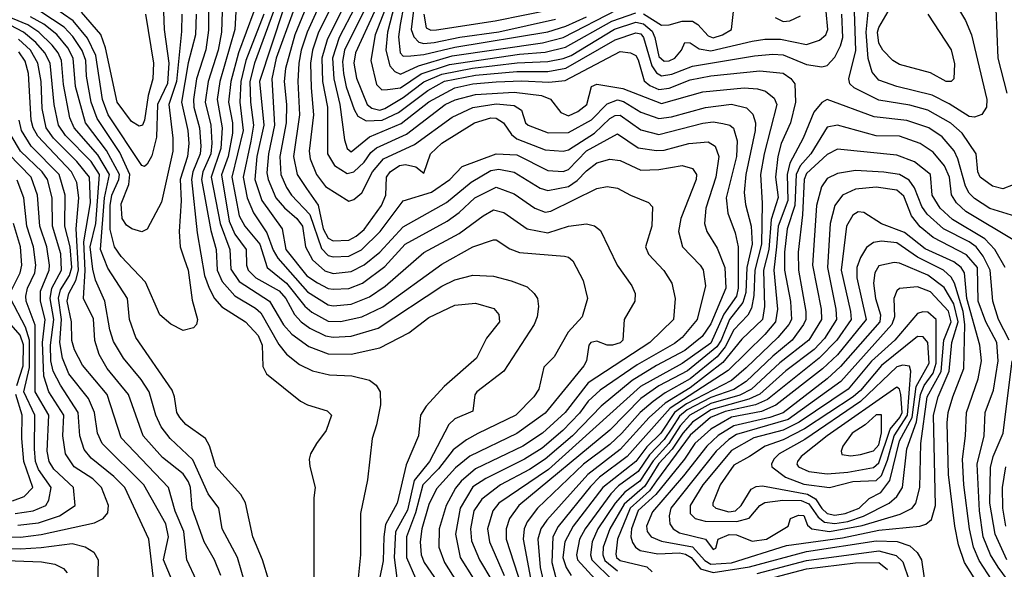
# Model space of a CAD drawing. Extents: x 501367 to 657802, y 482273 to 547541.
# Tile 252 of 256: x 581782 to 585591, y 515019 to 517143. Entities that reach past the tile are written whole.
import ezdxf

# ---------------------------------------------------------------- set-up
doc = ezdxf.new("R2010")
doc.units = 0

msp = doc.modelspace()

# ---------------------------------------------------------------- linework, layer by layer
at = {"layer": '0CON20XD'}
for points in [[(583248.9, 517265), (583204.4, 517095), (583199.1, 517025), (583213.4, 516965), (583233.3, 516943.3), (583255, 516933)], [(583282.7, 517275), (583253.5, 517125), (583247.6, 517077.6), (583254.2, 517015), (583265, 517002.3)], [(583318, 517288), (583296.6, 517105), (583306.6, 517076.6), (583326.6, 517056.6), (583345, 517050.7)], [(582622.9, 517245), (582614.6, 517105), (582556.6, 516905), (582546.2, 516835), (582565.9, 516725.9), (582560.4, 516645), (582523, 516535), (582557.2, 516355), (582595.1, 516255), (582598.7, 516178.7), (582631.4, 516131.4), (582748.5, 516055), (582803.4, 515963.4), (582835, 515927.3), (582900.5, 515880.5), (582975, 515852.1), (583065, 515850.4), (583174.8, 515875.2), (583287.5, 515932.5), (583365, 515992.1), (583465, 516040), (583545, 516048.2), (583616.9, 516026.9), (583635, 516004), (583638.5, 515975), (583587.9, 515912.1), (583549.3, 515835), (583424.8, 515725.2), (583355, 515649.5), (583332.9, 515615), (583324.4, 515535), (583277.8, 515422.2), (583241.8, 515275), (583197.6, 515192.4), (583190.3, 515145), (583188.2, 515051.8), (583172.2, 514975)], [(582916.2, 517255), (582846.6, 517085), (582810.5, 516955), (582805.9, 516905), (582814.6, 516815), (582812.8, 516745), (582788.6, 516615), (582792.8, 516545), (582814.3, 516494.3), (582833.3, 516465), (582905, 516390.6), (582949.5, 516259.5), (582975, 516231.9), (582995, 516226.1), (583055, 516229.5), (583105, 516254.2), (583177.2, 516325), (583265, 516443.2), (583375, 516476.7), (583446.2, 516525), (583494, 516576), (583625, 516624.4), (583705, 516620.5), (583825, 516560.4), (583885, 516556), (583905, 516563.6), (583975, 516636.8), (584095, 516702.5), (584175, 516647.9), (584245, 516637.1), (584275, 516638.9), (584370, 516665), (584445, 516671), (584471.9, 516655), (584486.3, 516615), (584475.2, 516535.2), (584435.6, 516415), (584430.5, 516355), (584440.3, 516325), (584480.2, 516260.2), (584509.6, 516185), (584513.8, 516105), (584455, 515967.4), (584421.5, 515918.5), (584355, 515865.1), (584245, 515806.9), (584151.4, 515748.6), (584031.2, 515648.8), (583921.1, 515535), (583815, 515444.6), (583754.8, 515405), (583642.5, 515345), (583570.3, 515289.7), (583539.4, 515245), (583526, 515175), (583529.5, 515129.5), (583560.5, 515055), (583608.1, 514975)], [(582967.1, 517255), (582894.2, 517095), (582870.9, 517025), (582861.9, 516975), (582857.9, 516905), (582865.1, 516774.9), (582841.6, 516615), (582856.2, 516545), (582891.1, 516491.1), (582936.8, 516426.8), (582956.6, 516335), (582975, 516298.3), (582995, 516288), (583055, 516291.4), (583083.9, 516306.1), (583115, 516332.2), (583181.3, 516425), (583199.2, 516465), (583201.5, 516535), (583215.9, 516555), (583250.9, 516579.1), (583275, 516583.6), (583314.8, 516574.8), (583345, 516550), (583370.8, 516625), (583415, 516666), (583541.5, 516745), (583605, 516763.5), (583625, 516763.2), (583653.9, 516745), (583685, 516699.1), (583705, 516682.7), (583815, 516639.8), (583885, 516634.8), (583905, 516640.7), (584005.4, 516704.6), (584065, 516761.5), (584085, 516772.5), (584104.3, 516774.3), (584185, 516717.7), (584255, 516698.9), (584425, 516743.3), (584465, 516748.1), (584502.5, 516742.5), (584529.4, 516735), (584543.4, 516723.4), (584557.4, 516675), (584554.3, 516615), (584514.5, 516454.5), (584521.4, 516395), (584549.9, 516319.9), (584561.7, 516265), (584561.2, 516105), (584554.2, 516075), (584505.3, 516005), (584455, 515893.1), (584345, 515813.9), (584184, 515726), (583827.2, 515405), (583636.1, 515273.9), (583612.9, 515245), (583592, 515175), (583599, 515125), (583656.8, 514995)], [(583012.7, 517245), (582938.5, 517095), (582914.6, 517025.4), (582906.6, 516975), (582909.8, 516879.8), (582918.7, 516775), (582901.9, 516635), (582905.9, 516605), (582930.2, 516545), (582965, 516499), (583055, 516441.4), (583075, 516447.8), (583105.9, 516474.1), (583147.3, 516555), (583189.5, 516605), (583308.9, 516661.1), (583455, 516766.5), (583535, 516803.4), (583625, 516818.5), (583695, 516811.6), (583723.6, 516793.6), (583739.2, 516745), (583748.5, 516735), (583826, 516706), (583905, 516707.4), (583993.8, 516756.2), (584055, 516818.6), (584095, 516833.4), (584117.3, 516827.3), (584185, 516785.2), (584255, 516760.9), (584302.8, 516767.2), (584435, 516804.5), (584535, 516817.2), (584593, 516803), (584618.6, 516778.6), (584628.5, 516745), (584627.4, 516715), (584590.4, 516545), (584584.8, 516475), (584589.5, 516429.5), (584611.2, 516345), (584615.3, 516275), (584594.9, 516185), (584591.2, 516088.8), (584579.9, 516050.1), (584528.2, 515985), (584495.5, 515905), (584478.2, 515878.2), (584365, 515786.3), (584255, 515728.2), (584185, 515678.9), (584065, 515556.3), (583713, 515265), (583676.5, 515215), (583663.7, 515175), (583663.4, 515135), (583722.8, 514952.8)], [(583055.3, 517235), (582971.1, 517065), (582950.8, 516995), (582954, 516905), (582972.8, 516805), (582973.3, 516625), (583000, 516580), (583048.9, 516548.9), (583075, 516554.8), (583115, 516592.8), (583140.6, 516629.4), (583161.9, 516648.1), (583279.1, 516700.9), (583428.6, 516815), (583466.6, 516833.4), (583545, 516853.8), (583695, 516862.6), (583800.7, 516850.7), (583835.5, 516835.5), (583875.2, 516785), (583905, 516771.9), (583941.2, 516788.8), (583975.7, 516815), (583993.5, 516885), (584015, 516894.6), (584115, 516876.8), (584265, 516819), (584425, 516863.9), (584585, 516879.8), (584635.9, 516875.9), (584666.5, 516866.5), (584699.9, 516839.9), (584710.7, 516815), (584662, 516625), (584647.5, 516545), (584654.3, 516434.3), (584651.9, 516275), (584625.3, 516175), (584622.5, 516077.5), (584612.4, 516027.6), (584598.7, 516001.3), (584545, 515944.1), (584511.6, 515878.4), (584480, 515839.9), (584375, 515755.3), (584278.8, 515701.2), (584232.1, 515667.8), (584182.8, 515625), (584111.8, 515545), (584065, 515501.4), (583963.1, 515425), (583785, 515255.2), (583745, 515202.2), (583733.2, 515175), (583729.3, 515135), (583757.6, 514985)], [(582746.4, 514975), (582721.5, 515055), (582683.8, 515145), (582655.6, 515275.6), (582637.5, 515307.5), (582541.2, 515415), (582516.4, 515496.4), (582501.5, 515525), (582425, 515578.7), (582401.2, 515605), (582390.8, 515625), (582381.8, 515685), (582371.8, 515711.8), (582231.2, 515915), (582206.6, 515985), (582199.4, 516065), (582123.3, 516183.3), (582095.4, 516255), (582110.5, 516455), (582130, 516545), (582085, 516620.9), (581993.4, 516725), (581976.6, 516763.4), (581952.4, 516892.4), (581944.4, 516985), (581931.2, 517015), (581907.9, 517045), (581856.9, 517095), (581813.3, 517123.3), (581575, 517222.1)], [(582338.6, 517175), (582340.6, 517105), (582359.2, 516975), (582353.8, 516896.2), (582315.5, 516815), (582311.3, 516688.7), (582293.4, 516616.6), (582275, 516584.6), (582265, 516576.2), (582255, 516579.2), (582125.1, 516775), (582102.1, 516835), (582077.1, 517005), (582045, 517072), (581989.4, 517139.4), (581915, 517190.5)], [(583079.2, 517190.8), (583017.8, 517075), (582992.3, 516995), (582997.1, 516915), (583020.4, 516815), (583038.7, 516678.7), (583048.9, 516645), (583065, 516632.2), (583135, 516690.6), (583258, 516742), (583365, 516826.3), (583465, 516879.8), (583535, 516895.4), (583625, 516902.6), (583725, 516907), (583828.5, 516901.5), (583891.8, 516908.2), (584105, 517020), (584145, 517015.7), (584165, 517004.6), (584175, 516988.5), (584197.4, 516907.4), (584219.4, 516889.4), (584255, 516873.3), (584295, 516878), (584375, 516910.8), (584455.8, 516925.8), (584645.2, 516945.2), (584735, 516936.4), (584765.4, 516915.4), (584779.8, 516895), (584782.9, 516825), (584763.4, 516745), (584728.2, 516665), (584714.3, 516615), (584705.9, 516535), (584715.4, 516455.4), (584689.5, 516370.5), (584679.4, 516255), (584659.5, 516175), (584662.7, 516035), (584656, 515985), (584575, 515908.4), (584502.4, 515817.6), (584375, 515720.6), (584278.4, 515661.6), (584216.8, 515605), (584105, 515481.4), (583979.4, 515385), (583821.3, 515208.7), (583798.5, 515175), (583786.9, 515135), (583795.9, 515025.9), (583807.6, 514975)], [(583129.7, 517210.3), (583038.5, 517025), (583031.1, 516981.1), (583034.9, 516935.1), (583045, 516884.1), (583076, 516796), (583090.8, 516770.8), (583122.7, 516752.7)], [(582464.6, 517165), (582461.9, 517085), (582434.1, 516975.9), (582408.1, 516825), (582432.2, 516715), (582436.3, 516665), (582431.5, 516615), (582402.8, 516525), (582406.4, 516443.6), (582398.9, 516325), (582402.5, 516265), (582418.7, 516218.7), (582433.7, 516175), (582449, 516059), (582470.4, 515985), (582466.2, 515965), (582455, 515951.9), (582415, 515941.8), (582366.8, 515966.8), (582325, 516002.9), (582268.5, 516128.5), (582175, 516228.4), (582148.5, 516265), (582132.9, 516332.9), (582131.8, 516425), (582138.6, 516465), (582166.1, 516525), (582168.6, 516545), (582118, 516638), (582037.2, 516745), (581998.3, 516885), (581988.7, 516995), (581969.2, 517035), (581926.2, 517086.2), (581875.6, 517125.6), (581824.3, 517154.3)], [(582409, 517165), (582408.1, 517098.1), (582388.3, 516905), (582359.1, 516815), (582375.2, 516685), (582375.2, 516635), (582331.5, 516438.5), (582275, 516333.1), (582255, 516323.5), (582216, 516335), (582195, 516348.5), (582178.6, 516375), (582175, 516432), (582204.3, 516505.7), (582207.9, 516545), (582169.8, 516629.8), (582081.6, 516761.6), (582058.8, 516825), (582040.3, 516925), (582037.8, 516985), (582024.1, 517024.1), (581988.6, 517078.6), (581954.8, 517115), (581863.9, 517173.9)], [(582269.6, 517165), (582299.5, 516975), (582297.5, 516915), (582279.9, 516849.9), (582265.6, 516754.4), (582257.1, 516735), (582245, 516731.1), (582215, 516749.7), (582160, 516825), (582114.5, 517034.5), (582096.6, 517086.6), (582021.9, 517171.9)], [(582512.6, 517175), (582512.2, 517102.2), (582502.8, 517027.2), (582466.5, 516915), (582454.9, 516835), (582456.5, 516805), (582478.2, 516725), (582483, 516655), (582479.9, 516625), (582451.9, 516555), (582447.3, 516525), (582469, 516319), (582497.1, 516155), (582515.4, 516105.4), (582536.2, 516066.2), (582563.7, 516033.7), (582655.4, 515975), (582705, 515923.1), (582719.7, 515885), (582723.4, 515803.4), (582736.7, 515775), (582868.3, 515668.3), (582895, 515654.6), (582971.7, 515631.7), (582988.6, 515615), (582968, 515555), (582930.8, 515505), (582907.5, 515465), (582902.5, 515445), (582904.1, 515415.9), (582925.6, 515335), (582920.5, 515295), (582920.3, 514979.7)], [(582565.9, 517175), (582562.8, 517095), (582550.4, 517025), (582511.6, 516905), (582499.7, 516825), (582521.9, 516735), (582525.9, 516665.9), (582521.1, 516625), (582490.2, 516555), (582485.5, 516525), (582521.8, 516328.2), (582542.1, 516255), (582545.7, 516175), (582565, 516131.8), (582615, 516075.6), (582695, 516028.3), (582715, 516010.2), (582785, 515887.2), (582815, 515850), (582865, 515811.1), (582915, 515785.7), (582981, 515771), (583067.2, 515767.2), (583135, 515749.6), (583161.1, 515731.1), (583176.7, 515705), (583178.2, 515655), (583162.7, 515577.3), (583145.4, 515525), (583127.9, 515365), (583100.4, 515235), (583100.4, 515075), (583091, 514985)], [(582688.2, 517175), (582628.5, 517015), (582598.5, 516905), (582590.6, 516825), (582605.9, 516745), (582605.9, 516705), (582588.3, 516615), (582563.1, 516543.1), (582592.5, 516365), (582614.2, 516314.2), (582658.5, 516255), (582660.2, 516195), (582666.3, 516175), (582696.1, 516145), (582786.2, 516095), (582811.9, 516065), (582845, 516004.3), (582871.3, 515975), (582905, 515951.2), (582965, 515921.9), (582995, 515916.3), (583065, 515919.8), (583169.3, 515950.7), (583415, 516113.1), (583465, 516137.2), (583535, 516156.1), (583615, 516151.9), (583683.9, 516133.9), (583745, 516110.4), (583772.7, 516085), (583784.6, 516065), (583788.5, 516035), (583783.8, 515995), (583772.5, 515965), (583654.7, 515785.3), (583550, 515705), (583543.4, 515693.4), (583535, 515630), (583465, 515600.7), (583441.8, 515578.2), (583367.8, 515435), (583307.9, 515362.1), (583282, 515248), (583236.5, 515163.5), (583230.8, 515065), (583241.7, 514985)], [(582727.2, 517165), (582656.6, 516985), (582637.2, 516905), (582634.5, 516825), (582646.9, 516715), (582602.8, 516535), (582631.4, 516385), (582653.4, 516345), (582711, 516275), (582739.4, 516185), (582815, 516125.4), (582885, 516036.2), (582912.7, 516012.7), (582975, 515978.1), (583022.8, 515977.2), (583105.6, 515994.4), (583187.2, 516032.8)], [(582764.6, 517175), (582690.9, 516975), (582672.1, 516905), (582674.9, 516825.1), (582687.3, 516735), (582676.1, 516673.9), (582646.2, 516535), (582662.4, 516455), (582686.1, 516396.1), (582738.9, 516318.9), (582762.6, 516252.6), (582781.5, 516221.5), (582895, 516091.4), (582975, 516041.2), (582995, 516037.4), (583065, 516043.6), (583135, 516072), (583196.5, 516113.5), (583346, 516244), (583482.8, 516317.2), (583574.6, 516385.4), (583615, 516408.1), (583655, 516397.6), (583745.3, 516334.7), (583825, 516320), (583905, 516344.8), (583975, 516354.6), (584005, 516346.2), (584028.5, 516328.5), (584093.2, 516195), (584150, 516115), (584162.7, 516085), (584162, 516055), (584120.6, 515985), (584114.7, 515905), (584105, 515893.8), (584074.7, 515884.7), (584055, 515885.3), (584015, 515901.2), (583990.8, 515895), (583983.1, 515885), (583975.3, 515825), (583964.8, 515805), (583815, 515622.6), (583705, 515543.5), (583523.9, 515456.1), (583468.5, 515411.5), (583395, 515330.3), (583365, 515269.2), (583338.2, 515175), (583331.6, 515125), (583335.5, 515075), (583346.6, 515045), (583435.7, 514915.7)], [(582803.2, 517185), (582709.9, 516905), (582727.1, 516735), (582700.2, 516615), (582692.4, 516525), (582719.6, 516445), (582797.7, 516335), (582811.8, 516255), (582892.9, 516152.9), (582934.1, 516125.9), (582975, 516104.2), (582995, 516101.1), (583055, 516104.2), (583107.8, 516125), (583195, 516189.4), (583273.8, 516276.2), (583435.8, 516364.2), (583482.1, 516397.9), (583542.5, 516455), (583625, 516496.5), (583695, 516470.7), (583775, 516414.3), (583815, 516399), (583836.3, 516403.7), (584015, 516490.3), (584055, 516498.2), (584095, 516492.3), (584145, 516464.6), (584215, 516436.9), (584230, 516420), (584227.9, 516345), (584203.2, 516265), (584215, 516237.5), (584274.2, 516174.2), (584305.3, 516125.3), (584317.1, 516065), (584310.6, 515985), (584219.5, 515895), (583980.8, 515739.2), (583892.1, 515625), (583805, 515544.5), (583728.9, 515495), (583545, 515406.7), (583490.1, 515359.9), (583468.1, 515331.9), (583431.9, 515265), (583405.2, 515175), (583404, 515105), (583425, 515044.7), (583471.8, 514971.8)], [(582840.8, 517175), (582774.9, 516995.1), (582758, 516915), (582767.4, 516735), (582744.2, 516625), (582738.9, 516551.1), (582743.6, 516525), (582772.7, 516455), (582806, 516416), (582854.4, 516375), (582875.8, 516345), (582888.4, 516265), (582914.4, 516215), (582962.3, 516172.3), (582995, 516162.7), (583065, 516170.6), (583115, 516196.1), (583175.3, 516244.7), (583265, 516343.2), (583433.5, 516436.5), (583528.1, 516515), (583605, 516560.3), (583635, 516565.4), (583695, 516554.5), (583795, 516492.2), (583825, 516482.9), (583905, 516498.4), (583938.9, 516521.1), (583975, 516559.6), (584015, 516589.6), (584065, 516604.3), (584105, 516598.9), (584185, 516561.5), (584255, 516564.4), (584345, 516579.5), (584385, 516568), (584400.4, 516545), (584399, 516525), (584338.9, 516375), (584330.2, 516325), (584346, 516265), (584414.7, 516195), (584425.9, 516175.9), (584435.3, 516115), (584402.5, 515985), (584344.3, 515915), (584315, 515891.4), (584170.6, 515809.4), (584028.1, 515711.9), (583981.7, 515668.3), (583948.1, 515621.9), (583883.2, 515555), (583802.6, 515487.4), (583735, 515444.1), (583585, 515370.1), (583535, 515338.1), (583485.9, 515255), (583468.4, 515155), (583485.8, 515065), (583536.6, 514985)], [(583155.1, 517175), (583080.9, 517015), (583074.9, 516975), (583085, 516917.1), (583126, 516816), (583145, 516800.7), (583175, 516793.8)], [(583122.7, 516752.7), (583185, 516754.3), (583247.9, 516785), (583360.4, 516869.6), (583425, 516905.4), (583545, 516928.4), (583705, 516943), (583825, 516942.7), (583895, 516955.5), (584085, 517065.8), (584165, 517092.9), (584185, 517088.5), (584194.9, 517075), (584227.9, 516965), (584245, 516937.6), (584265, 516925.7), (584305, 516933.1), (584385, 516963.4), (584625, 517003.4), (584695, 517010.2), (584735, 517007.7), (584825, 516970.2), (584885, 516961.6), (584905, 516966.7), (584935, 516998.8), (584957.2, 517042.8), (584965.6, 517074.4), (584961.9, 517165)], [(583195.7, 517184.3), (583156.7, 517085), (583140.3, 516985), (583162.8, 516892.8), (583182.5, 516872.5)], [(583175, 516793.8), (583195, 516799.9), (583265, 516842.2), (583345, 516903.1), (583415, 516933.2), (583533.8, 516956.2), (583707.1, 516977.1), (583825, 516981.3), (583885, 516993.5), (583915, 517005.5), (584082.8, 517107.2), (584165, 517133.1), (584195, 517127), (584228.3, 517098.3), (584238.9, 517075), (584255, 517000.6), (584275, 516983), (584295, 516983.8), (584315.8, 516995), (584341.5, 517025), (584355, 517055.6), (584375, 517054.4), (584410.4, 517030.4), (584455, 517023.5), (584615, 517059.7), (584665, 517067.9), (584725, 517067.6), (584825, 517046.8), (584875.8, 517064.2), (584900.3, 517085), (584908, 517105), (584901.2, 517175)], [(583182.5, 516872.5), (583205, 516873.7), (583255, 516880), (583335.8, 516934.2), (583445, 516970.7), (583715, 517010.6), (583815, 517017.9), (583893.2, 517036.8), (584072.7, 517137.3), (584165, 517169.7)], [(583255, 516933), (583324.8, 516965.2), (583455, 517003.4), (583805, 517053.6), (583885, 517074.5), (584095, 517183.2)], [(583265, 517002.3), (583295, 517004.2), (583345, 517008.6), (583465, 517037.5), (583825, 517096.1), (583895, 517118), (583975, 517153.9)], [(583345.2, 517165), (583355, 517111.5), (583373.2, 517103.2)], [(583373.2, 517103.2), (583395, 517103.9), (583621.4, 517138.6), (583850.8, 517185)], [(584195, 517166.1), (584265, 517122.1), (584295, 517122.9), (584345, 517137.6), (584385, 517137), (584404.9, 517124.9), (584445, 517080.3), (584465, 517073.1), (584501.2, 517085), (584535.4, 517105), (584543.8, 517175)], [(584705, 517152.3), (584735, 517136.4), (584761.5, 517138.5), (584802, 517158)], [(585625, 516504.6), (585585, 516488.9), (585545, 516499.7), (585496.8, 516535), (585487.8, 516555), (585482, 516625), (585427.8, 516705), (585383.6, 516743.6), (585295, 516793.3), (585225, 516812.4), (585105, 516831.7), (585010.3, 516880.3), (584993.6, 516895), (584988.8, 516915), (585015.8, 517024.2), (585011.4, 517175)], [(585413.3, 517185), (585440.4, 517140.4), (585463.3, 517085), (585523.5, 516835), (585522.1, 516805), (585503.4, 516776.6), (585475, 516766.2), (585455, 516769), (585377.8, 516817.8), (585311.4, 516851.4), (585175, 516884.8), (585105, 516910), (585079.9, 516939.9), (585063.6, 516993.6), (585056.7, 517095), (585064.9, 517185)], [(585295.4, 517165), (585385, 517026.7), (585397.8, 516972.2), (585395, 516914.2), (585385, 516903.9), (585366.2, 516905), (585305, 516938.2), (585185, 516969.5), (585159.6, 516985), (585120.4, 517025), (585105, 517051.9), (585100.2, 517095), (585105, 517113.6), (585140.8, 517175)], [(585557.9, 517185), (585566, 516995), (585600.3, 516859.7)], [(582667.1, 514917.1), (582625.1, 515065.1), (582565.3, 515175), (582553.3, 515255), (582511, 515311), (582452.1, 515442.1), (582364.2, 515525), (582329.9, 515569.9), (582309.3, 515615), (582282.6, 515705), (582252.4, 515752.4), (582183.8, 515835), (582145, 515899.1), (582130.6, 515945), (582111.6, 516055), (582075.9, 516135.9), (582065, 516178.5), (582054.9, 516265), (582076.3, 516355), (582091.6, 516545), (582058.3, 516595), (581960.1, 516695), (581933, 516735), (581916.1, 516815), (581899.8, 516975), (581879.9, 517015), (581845.5, 517055.5), (581797.1, 517095), (581745, 517122.4)], [(583345, 517050.7), (583385, 517054.9), (583484.3, 517075.7), (583635, 517096.3), (583855, 517144.9)], [(582560.7, 514995), (582536.2, 515055), (582496, 515125), (582449.6, 515255), (582443.6, 515335), (582435, 515357.6), (582415, 515387.7), (582335, 515451.2), (582260.5, 515535), (582203.9, 515695), (582121.2, 515795), (582089.6, 515849.6), (582073.7, 515903.7), (582067.4, 515987.4), (582029.2, 516065), (582035.7, 516174.3), (582030.6, 516285), (582056.7, 516435), (582053, 516535), (582003.1, 516595), (581913.5, 516685), (581885.4, 516725), (581869.6, 516799.6), (581865.6, 516905), (581853, 516975), (581823.9, 517025), (581777.4, 517067.4)], [(581826.3, 516755), (581816.2, 516935), (581803.5, 516983.5), (581779.2, 517019.2)], [(585652.3, 516377.7), (585535, 516413.9), (585475, 516452.4), (585455, 516472.6), (585439.9, 516499.9), (585411.1, 516605), (585396.7, 516636.6), (585350.2, 516690.2), (585299.3, 516725), (585213.6, 516753.6), (585087.3, 516767.3), (584905, 516834.6), (584885, 516823.1), (584853.8, 516786.2), (584813, 516685), (584761.6, 516588.4), (584751.3, 516545), (584753, 516445), (584716.4, 516345), (584709.4, 516265), (584698.7, 516175), (584712.8, 516025), (584706.2, 515975), (584665, 515926.7), (584522.7, 515787.3), (584298, 515642), (584132, 515455), (584025.6, 515374.4), (583990.5, 515339.5), (583865.1, 515184.9), (583844.3, 515145), (583840.8, 515045), (583856.5, 514986.5)], [(582371.6, 514975), (582338.6, 515055), (582358.5, 515145), (582347.7, 515195), (582263.1, 515345), (582102, 515505), (582083.6, 515545), (582071.9, 515625), (582049, 515679), (581972.1, 515775), (581947.4, 515835), (581937.9, 515895), (581944.3, 515985), (581932.6, 516067.4), (581940.3, 516099.7), (581975, 516154.5), (581984.4, 516185), (581977.8, 516265), (581956.7, 516345), (581958.7, 516465), (581934.6, 516545), (581827.1, 516655), (581789, 516715), (581780.1, 516755)], [(582466.4, 514975), (582428.9, 515055), (582417.7, 515165), (582384.1, 515244.1), (582357.9, 515335), (582175, 515527.5), (582120.8, 515695), (582025, 515808.2), (581995, 515866.7), (581983.8, 515903.8), (581983.3, 515975), (581966.3, 516055), (581971.9, 516085), (581999.8, 516135), (582009.9, 516175), (582000.5, 516335), (582010.9, 516455), (582003.5, 516513.5), (581983.1, 516555), (581852.6, 516692.6), (581834.4, 516725), (581826.3, 516755)], [(585637.5, 516285), (585442.3, 516402.3), (585405.5, 516435.5), (585386.6, 516466.6), (585378.3, 516535), (585358.7, 516578.7), (585315, 516631.1), (585265, 516664.4), (585185, 516693.7), (585095, 516694.8), (584945, 516735.7), (584905, 516727.5), (584842.3, 516625), (584801.4, 516578.6), (584785.5, 516544.5), (584780.5, 516425), (584751.3, 516335), (584740.5, 516245), (584740.2, 516175), (584763.9, 516053.9), (584767.4, 515985), (584757.5, 515965), (584714.9, 515915.1), (584592.2, 515797.8), (584535, 515749.1), (584361.6, 515658.4), (584315.6, 515625), (584262.3, 515545), (584208, 515492), (584165, 515435.4), (584038, 515335), (583923, 515185), (583891.3, 515125), (583883.5, 515065), (583895.9, 515025.9), (583915.2, 514995)], [(582309.4, 514905), (582282.3, 515135), (582189, 515335), (582147.1, 515377.1), (582058.3, 515448.3), (582032.4, 515482.4), (582014.8, 515535), (582008.2, 515625), (581940.1, 515730.1), (581912.2, 515785), (581903.4, 515825), (581901, 515885), (581914.3, 515985), (581900.4, 516065), (581907.4, 516105), (581944.4, 516175), (581941.8, 516238.2), (581909.4, 516345), (581907.5, 516455), (581889.9, 516525), (581869.9, 516555), (581785.4, 516635.4), (581749.6, 516695)], [(581625, 515148.2), (581785, 515143.5), (581865, 515153), (582071.3, 515198.7), (582104.7, 515215.3), (582122.8, 515237.2), (582125.3, 515265), (582099.3, 515335), (582065, 515368.1), (581992.9, 515415), (581959.4, 515465), (581949.8, 515535), (581952.6, 515615), (581895, 515705.3), (581875.9, 515765.9), (581870.7, 515895), (581880.9, 515985), (581862.8, 516055), (581863.5, 516093.5), (581896.4, 516175), (581897.7, 516195), (581887.6, 516265), (581860.1, 516345), (581851.8, 516465), (581826.7, 516535), (581739.6, 516625)], [(585594, 516185), (585554.4, 516255), (585515.6, 516295.6), (585390.6, 516370.6), (585342.2, 516415), (585312.1, 516465), (585304.8, 516545), (585243.8, 516593.8), (585175, 516619.8), (584945, 516642.9), (584905, 516622.3), (584825, 516548.2), (584816.3, 516525), (584810.6, 516389.4), (584793.5, 516245), (584794.6, 516175), (584823.4, 516015), (584822.6, 515985), (584814.6, 515965), (584770.3, 515905), (584695, 515842.8), (584592, 515745), (584545, 515714.4), (584455, 515683.1), (584364.6, 515635.4), (584335, 515610.7), (584304.6, 515565), (584275, 515520.2), (584218.4, 515461.6), (584175, 515397.3), (584098.3, 515341.6), (584068.8, 515311.1), (583969.3, 515175), (583947.8, 515135), (583936.6, 515075), (583939.4, 515055), (584022.3, 514965)], [(585609.9, 515905), (585568.6, 515985), (585546.4, 516055), (585535.9, 516175), (585509.4, 516229.4), (585481.6, 516265), (585455, 516284.4), (585355.6, 516335), (585292.1, 516392.1), (585271.4, 516421.4), (585243.4, 516493.4), (585223.1, 516523.1), (585185, 516544.8), (585124.5, 516554.5), (585015, 516560.7), (584945, 516549.1), (584905, 516528.8), (584883.2, 516496.8), (584864.3, 516425), (584848.6, 516195), (584881.7, 516025), (584883.3, 515985), (584834, 515905), (584722.8, 515817.2), (584612.9, 515715), (584567.6, 515692.4), (584455, 515659.4), (584374.9, 515615.1), (584337.1, 515572.9), (584293, 515505), (584232.1, 515437.9), (584180.8, 515359.2), (584123, 515317), (584085.3, 515275), (584018.1, 515175), (583996.8, 515125), (583990.6, 515075), (583995.9, 515055), (584076, 514975)], [(581775, 515189.3), (581855, 515198.4), (581935.9, 515225), (581996.7, 515265), (581991.2, 515335), (581915, 515406.4), (581896.5, 515435), (581889.3, 515475), (581895.7, 515615), (581842.8, 515705), (581842.2, 515962.2), (581807.9, 516055), (581806, 516075), (581812.1, 516105), (581840.5, 516165), (581844.6, 516195), (581836.2, 516265), (581809.9, 516345), (581798.8, 516455), (581773.1, 516523.1)], [(585671.1, 514885), (585566.6, 515026.6), (585537.8, 515075), (585509, 515145), (585495.1, 515244.9), (585485.2, 515425.2), (585512.3, 515535), (585516.7, 515625), (585548.9, 515711.1), (585567, 515825), (585562.3, 515895), (585519.6, 515975), (585488.9, 516055), (585486.3, 516185), (585445, 516233.9), (585315, 516301.3), (585265, 516342.9), (585231.2, 516385), (585201.6, 516461.6), (585175, 516484.2), (585095, 516496.3), (585015, 516487.9), (584964.6, 516465.4), (584934.6, 516424.6), (584917.1, 516355), (584906.2, 516185), (584938.8, 516025), (584941.4, 515985), (584895, 515910.4), (584855, 515869), (584745, 515785.6), (584645, 515695.5), (584603, 515677), (584455, 515635.9), (584385, 515587.1), (584346.7, 515545), (584306.5, 515483.5), (584255, 515427.6), (584199.8, 515340.2), (584119.8, 515270.2), (584064.6, 515175), (584039.3, 515105), (584037.3, 515075), (584045, 515052.3), (584095, 515013.4)], [(585544.2, 514975), (585493.1, 515053.1), (585471.7, 515105), (585455.4, 515175), (585434, 515345), (585429.2, 515445), (585440.7, 515535), (585444.1, 515625), (585489.8, 515755), (585502.5, 515825), (585495.7, 515885.7), (585445.5, 516065), (585437.1, 516165), (585424, 516185), (585395, 516206.9), (585285, 516257.1), (585205, 516321.3), (585115, 516354.7), (585047.6, 516397.6), (585025, 516400), (585005, 516387.8), (584980.8, 516345), (584960, 516175), (584996.2, 516015), (584997.9, 515985), (584942.9, 515905), (584875, 515834.9), (584674.6, 515675.4), (584628.3, 515655), (584511.5, 515628.5), (584454.1, 515605), (584375, 515537.4), (584245, 515360.5), (584217.8, 515322.2), (584143.7, 515255), (584094.6, 515135), (584087.6, 515077.6), (584090.7, 515065), (584105, 515052.9), (584208.2, 515028.2), (584229.1, 515009.1)], [(581749.7, 516095), (581784.9, 516165), (581790.8, 516195), (581785.4, 516265), (581758.1, 516355)], [(583187.2, 516032.8), (583415, 516198.7), (583535, 516265.2), (583615, 516292.7), (583625, 516292.5), (583678, 516258), (583715, 516242.8), (583889.4, 516229.4), (583905.3, 516225.3), (583921.2, 516211.2), (583961.5, 516135), (583978.1, 516065), (583957.5, 515995), (583903.4, 515935), (583849.4, 515840.6), (583809.9, 515800.1), (583790.3, 515715), (583770.8, 515685), (583701.3, 515615), (583555, 515544), (583510.1, 515519.9), (583458.8, 515481.2), (583402.5, 515407.5), (583342.2, 515345), (583313.3, 515236.7), (583278.6, 515145), (583278.8, 515065), (583313.7, 514985)], [(585480.7, 514975), (585437.1, 515045), (585413.3, 515113.4), (585399.4, 515185), (585374.3, 515385), (585369.7, 515585), (585373.4, 515625), (585391.2, 515685), (585434.5, 515795), (585438.3, 515965), (585431.2, 516015), (585398, 516125), (585385, 516147.5), (585354.8, 516175), (585255, 516225.1), (585175, 516280.8), (585115, 516286.7), (585085, 516282.2), (585057.5, 516262.5), (585034, 516224), (585019.8, 516185), (585020.6, 516145), (585056.9, 515985), (584945, 515848.4), (584886.9, 515793.1), (584707, 515653), (584651.3, 515628.7), (584535, 515606.3), (584455, 515561), (584394.1, 515505), (584353.5, 515445), (584242.2, 515307.8), (584175, 515246.5), (584148.9, 515175), (584146.7, 515145), (584152.3, 515122.3), (584164, 515104), (584181.7, 515091.7), (584250.9, 515079.1), (584335, 515082), (584357.1, 515077.1), (584379.3, 515065), (584415, 515020.7), (584465, 515006.3), (584605, 515028.3), (584825, 515088), (585095, 515129.3), (585176.5, 515126.5), (585225, 515109), (585253.5, 515083.5), (585269.8, 515055), (585281, 514985)], [(584455, 515038.4), (584535, 515044.2), (584748.8, 515111.2), (584965, 515140.5), (585105, 515170.1), (585264.5, 515185.5), (585287.1, 515192.9), (585308.6, 515211.4), (585324.8, 515265), (585316.4, 515615), (585335.4, 515685), (585377.3, 515785), (585388.1, 515895), (585412.2, 515975), (585395, 516044.9), (585357.5, 516107.5), (585295, 516155.7), (585185, 516202.3), (585165, 516204.3), (585105, 516191.3), (585089.4, 516165), (585085.2, 516124.8), (585092, 516065), (585111.9, 516001.9), (585109.6, 515975), (584956.9, 515803.1), (584905.1, 515754.9), (584735, 515623.7), (584683.5, 515605), (584545, 515573.4), (584483.7, 515536.3), (584440.1, 515495), (584350, 515380), (584229.3, 515240.7), (584206.1, 515185), (584209.5, 515165), (584225.3, 515145), (584265, 515127.9), (584385, 515105.5), (584432.7, 515052.7), (584455, 515038.4)], [(584465, 515095.7), (584475, 515100.8), (584483.5, 515135), (584526.6, 515153.4), (584555, 515151.6), (584615, 515127.8), (584670.8, 515135), (584754.2, 515185), (584764, 515215), (584795, 515228.5), (584815, 515226.2), (584829.4, 515189.4), (584845.8, 515175.8), (584915, 515164.8), (585041.5, 515188.5), (585188.3, 515231.7), (585234.6, 515255.4), (585248.6, 515275), (585264.5, 515335), (585267.9, 515505), (585292.2, 515685), (585346.4, 515783.6), (585356.6, 515905), (585385.1, 515974.9), (585375, 516016.3), (585305, 516090.8), (585255, 516111.2), (585185, 516104.6), (585174.7, 516095), (585163.9, 516066.1), (585165.4, 515995), (585155.1, 515964.9), (584958.7, 515745), (584755, 515598.3), (584555, 515539.6), (584525, 515521), (584476.2, 515475), (584301.2, 515255), (584294.8, 515225), (584297, 515195), (584309.5, 515175), (584335, 515159.9), (584434.4, 515135), (584465, 515095.7)], [(581765, 515234.4), (581834.4, 515245), (581883.2, 515265), (581895, 515285.8), (581904.8, 515335), (581855, 515404.8), (581844, 515435), (581839.2, 515485), (581841.2, 515615), (581798.3, 515705), (581820.7, 515799.3), (581820.4, 515905), (581804.9, 515954.9), (581746.9, 516065)], [(584935, 515196.4), (584985, 515204.2), (585046.3, 515223.7), (585145.5, 515274.5), (585175, 515300.2), (585196.6, 515335), (585213.8, 515485), (585251.5, 515588.5), (585266, 515695), (585280.9, 515729.1), (585315, 515776.6), (585327.3, 515815), (585327.4, 515985), (585295, 516012.7), (585275, 516014.7), (585255, 516007.8), (585167.1, 515905), (585076.4, 515823.6), (584987.1, 515715), (584797.7, 515587.7), (584735, 515556.5), (584622.4, 515527.6), (584535, 515478.2), (584424.9, 515345), (584375.6, 515265), (584375.8, 515235), (584394.5, 515215), (584434.2, 515205), (584556.7, 515203.3), (584603.6, 515216.4), (584644.7, 515265), (584665, 515277.3), (584733.8, 515286.2), (584805, 515284.3), (584835, 515272.3), (584870.6, 515220.6), (584895, 515200.9), (584935, 515196.4)], [(581771, 515729), (581796, 515805), (581796.8, 515886.8), (581784.5, 515924.5), (581731.4, 515985)], [(584935, 515228), (584975, 515234.4), (585029.2, 515255), (585068.1, 515291.9), (585113.7, 515316.3), (585148.2, 515361.8), (585184.9, 515515), (585234.7, 515605.3), (585249.5, 515725), (585300.6, 515815), (585295.1, 515895.1), (585277.1, 515917.1), (585255, 515918.3), (585115, 515807.1), (585035, 515709.9), (585005.7, 515685), (584817.9, 515562.1), (584735, 515519.8), (584665.3, 515494.7), (584605.5, 515454.5), (584545, 515421.2), (584491.9, 515345), (584463.7, 515275), (584463.5, 515265), (584474.5, 515255), (584525, 515241.5), (584550.5, 515245), (584573.4, 515265), (584611.4, 515328.6), (584630.9, 515339.1), (584655, 515341.5), (584829.8, 515309.8), (584861, 515291), (584885, 515253.6), (584905, 515234.9), (584935, 515228)], [(585601, 515055), (585555.1, 515155), (585534.9, 515275.1), (585537.1, 515412.8), (585547.9, 515455), (585585.9, 515545), (585621.4, 515825)], [(584915, 515334.6), (585005, 515357.9), (585095, 515361.8), (585115, 515381.8), (585139.4, 515440.6), (585165, 515535), (585216.8, 515615), (585229.5, 515785), (585224, 515804), (585197.7, 515807.7), (585175, 515801.1), (585035, 515667.1), (584819, 515521), (584719.5, 515465), (584699.1, 515445), (584689.8, 515425), (584691.7, 515415), (584744.7, 515374.7), (584815, 515348.5), (584915, 515334.6)], [(584905, 515387.7), (584985, 515394.7), (585085, 515412.7), (585105, 515430.3), (585149.1, 515560.9), (585186.2, 515605), (585195.6, 515625), (585190.5, 515695), (585185, 515714.7), (585175, 515722.4), (584904.9, 515535.1), (584804.7, 515455), (584790.5, 515435), (584788.1, 515425), (584794.1, 515415), (584835, 515397), (584905, 515387.7)], [(581755, 515284.1), (581800, 515300.1), (581833.2, 515335), (581798.8, 515435), (581790.6, 515525), (581792.5, 515615), (581766.9, 515695)], [(584997.4, 515457.4), (585035, 515462.5), (585085, 515476.7), (585105, 515500.4), (585116, 515546), (585115, 515615.3), (585095, 515616.3), (585052.6, 515577.4), (585001.9, 515545), (584965.5, 515495), (584959.2, 515475), (584962.7, 515462.7), (584997.4, 515457.4)], [(585596.7, 515185), (585584.4, 515255), (585583.3, 515335), (585597, 515415)], [(581635, 515102.3), (581785, 515098.3), (581865, 515103.4), (581985, 515118.8), (582036.2, 515106.2), (582068.9, 515085), (582086.5, 515055), (582080.2, 514865), (582083.1, 514825), (582092.9, 514795), (582125, 514758.2), (582152.4, 514742.4), (582185, 514737)], [(584635, 515002.1), (584825, 515052.7), (585105, 515090.4), (585172, 515072), (585198, 515048), (585222.5, 514975)], [(581695, 515054), (581867.2, 515047.2), (581918.9, 515038.9), (581952.2, 515022.2), (581965.8, 515005.8)], [(584654.7, 514975), (584825, 515020.3), (585015, 515043.3), (585105, 515044.6), (585138.4, 515018.4)]]:
    msp.add_lwpolyline(points, dxfattribs=at)

doc.saveas('drawing.dxf')
